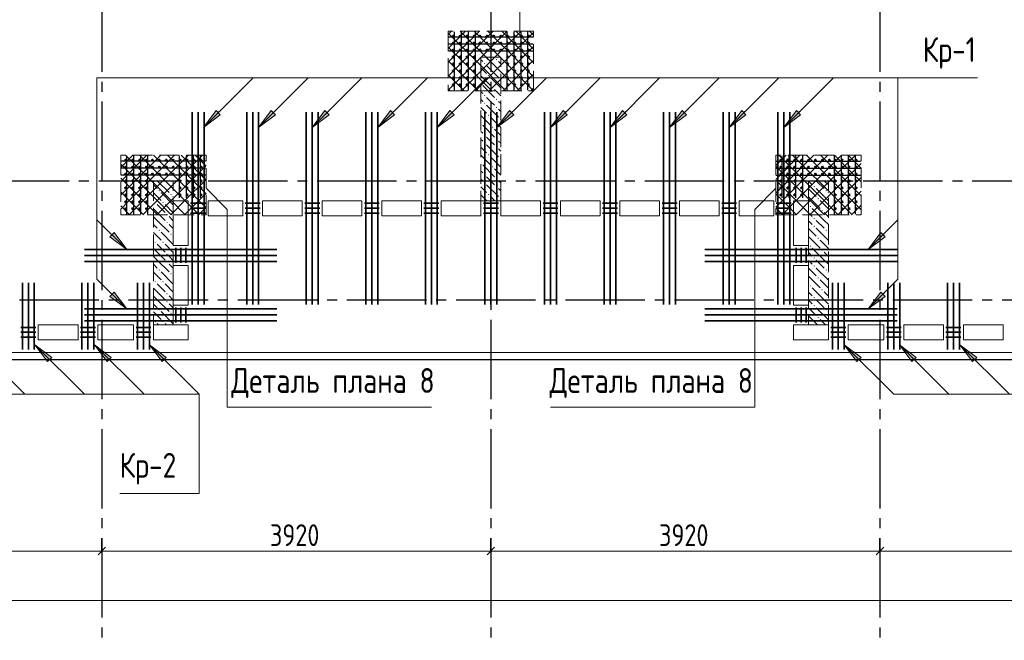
# Model space of a CAD drawing. Header units: millimetres. Extents: x 0 to 61017, y 0 to 42000.
# Tile 13 of 21: x 34012 to 43932, y 16970 to 23226. Entities that reach past the tile are written whole.
import ezdxf

# ---------------------------------------------------------------- set-up
doc = ezdxf.new("R2010")
doc.units = ezdxf.units.MM
doc.linetypes.add('______2', pattern=[270, 200, -70])
doc.linetypes.add('______5', pattern=[1100, 800, -100, 100, -100])
for name, color, linetype, lineweight in [('S1 Стержни арматуры фон', 7, 'Continuous', 25), ('Standard', 7, 'Continuous', 25), ('Вспомогательная арматура', 7, 'Continuous', 25), ('ЖБ Пилон', 180, 'Continuous', 25), ('Оси', 40, '______5', 18), ('Позиционная метка номер позиции', 7, 'Continuous', 13), ('Поперечная арматура', 7, 'Continuous', 25), ('Поперечное армирование AW фон', 7, 'Continuous', 25), ('Примечания', 7, 'Continuous', 25)]:
    doc.layers.add(name, color=color, linetype=linetype, lineweight=lineweight)
doc.layers.add('ЖБ Перекрытие верхний уровень', color=7, linetype='Continuous', lineweight=25, true_color=0xe0e0ff)
doc.styles.add('GOST 2.304-81', font='txt')

msp = doc.modelspace()

# ---------------------------------------------------------------- hatches: boundary and pattern name
at = {"layer": 'ЖБ Пилон', "linetype": 'Continuous', "lineweight": 18, "transparency": 33554687}
for points in [[(38810.4, 22823.1), (38816.9, 22829.6), (38823.4, 22823.1), (38816.9, 22816.6)], [(38690.5, 22783.1), (38696.9, 22789.6), (38703.4, 22783.1), (38696.9, 22776.6)], [(38810.4, 22743.1), (38816.9, 22749.6), (38823.4, 22743.1), (38816.9, 22736.6)], [(38730.5, 22663.1), (38737, 22669.6), (38743.5, 22663.1), (38737, 22656.6)], [(38850.5, 22623.1), (38857, 22629.6), (38860, 22626.6), (38860, 22619.7), (38857, 22616.6)], [(38660, 22586.6), (38663.5, 22583.1), (38660, 22579.7)], [(38770.5, 22543.1), (38777, 22549.6), (38783.4, 22543.1), (38777, 22536.6)], [(38690.5, 22463.1), (38696.9, 22469.6), (38703.4, 22463.1), (38696.9, 22456.6)], [(38810.4, 22423.1), (38816.9, 22429.6), (38823.4, 22423.1), (38816.9, 22416.6)], [(38690.5, 22383.1), (38696.9, 22389.6), (38703.4, 22383.1), (38696.9, 22376.6)], [(38810.4, 22343.1), (38816.9, 22349.6), (38823.4, 22343.1), (38816.9, 22336.6)], [(38730.5, 22263.1), (38737, 22269.6), (38743.5, 22263.1), (38737, 22256.6)], [(38850.5, 22223.1), (38857, 22229.6), (38860, 22226.6), (38860, 22219.7), (38857, 22216.6)], [(38660, 22186.6), (38663.5, 22183.1), (38660, 22179.7)], [(38770.5, 22143.1), (38777, 22149.6), (38783.4, 22143.1), (38777, 22136.6)], [(38690.5, 22063.1), (38696.9, 22069.6), (38703.4, 22063.1), (38696.9, 22056.6)], [(38810.4, 22023.1), (38816.9, 22029.6), (38823.4, 22023.1), (38816.9, 22016.6)], [(38690.5, 21983.1), (38696.9, 21989.6), (38703.4, 21983.1), (38696.9, 21976.6)], [(38810.4, 21943.1), (38816.9, 21949.6), (38823.4, 21943.1), (38816.9, 21936.6)], [(38730.5, 21863.1), (38737, 21869.6), (38743.5, 21863.1), (38737, 21856.6)], [(38850.5, 21823.1), (38857, 21829.6), (38860, 21826.6), (38860, 21819.7), (38857, 21816.6)], [(38660, 21786.6), (38663.5, 21783.1), (38660, 21779.7)], [(38770.5, 21743.1), (38777, 21749.6), (38783.4, 21743.1), (38777, 21736.6)], [(38690.5, 21663.1), (38696.9, 21669.6), (38703.4, 21663.1), (38696.9, 21656.6)], [(38810.4, 21623.1), (38816.9, 21629.6), (38823.4, 21623.1), (38816.9, 21616.6)], [(35490.5, 21583.1), (35496.9, 21589.6), (35503.4, 21583.1), (35496.9, 21576.6)], [(38690.5, 21583.1), (38696.9, 21589.6), (38703.4, 21583.1), (38696.9, 21576.6)], [(38810.4, 21543.1), (38816.9, 21549.6), (38823.4, 21543.1), (38816.9, 21536.6)], [(42010.4, 21543.1), (42016.9, 21549.6), (42023.4, 21543.1), (42016.9, 21536.6)], [(35410.4, 21503.1), (35416.9, 21509.6), (35423.4, 21503.1), (35416.9, 21496.6)], [(35530.5, 21463.1), (35537, 21469.6), (35543.5, 21463.1), (35537, 21456.6)], [(38730.5, 21463.1), (38737, 21469.6), (38743.5, 21463.1), (38737, 21456.6)], [(38850.5, 21423.1), (38857, 21429.6), (38860, 21426.6), (38860, 21419.7), (38857, 21416.6)], [(42050.5, 21423.1), (42057, 21429.6), (42063.5, 21423.1), (42057, 21416.6)], [(42130.5, 21503.1), (42137, 21509.6), (42143.5, 21503.1), (42137, 21496.6)], [(35370.5, 21383.1), (35377, 21389.6), (35383.4, 21383.1), (35377, 21376.6)], [(35450.5, 21383.1), (35457, 21389.6), (35463.5, 21383.1), (35457, 21376.6)], [(41970.5, 21343.1), (41977, 21349.6), (41983.4, 21343.1), (41977, 21336.6)], [(35490.5, 21263.1), (35496.9, 21269.6), (35503.4, 21263.1), (35496.9, 21256.6)], [(42010.4, 21223.1), (42016.9, 21229.6), (42023.4, 21223.1), (42016.9, 21216.6)], [(42090.5, 21303.1), (42096.9, 21309.6), (42103.4, 21303.1), (42096.9, 21296.6)], [(35490.5, 21183.1), (35496.9, 21189.6), (35503.4, 21183.1), (35496.9, 21176.6)], [(42010.4, 21143.1), (42016.9, 21149.6), (42023.4, 21143.1), (42016.9, 21136.6)], [(35410.4, 21103.1), (35416.9, 21109.6), (35423.4, 21103.1), (35416.9, 21096.6)], [(35530.5, 21063.1), (35537, 21069.6), (35543.5, 21063.1), (35537, 21056.6)], [(42130.5, 21103.1), (42137, 21109.6), (42143.5, 21103.1), (42137, 21096.6)], [(35370.5, 20983.1), (35377, 20989.6), (35383.4, 20983.1), (35377, 20976.6)], [(35450.5, 20983.1), (35457, 20989.6), (35463.5, 20983.1), (35457, 20976.6)], [(41970.5, 20943.1), (41977, 20949.6), (41983.4, 20943.1), (41977, 20936.6)], [(42050.5, 21023.1), (42057, 21029.6), (42063.5, 21023.1), (42057, 21016.6)], [(35490.5, 20863.1), (35496.9, 20869.6), (35503.4, 20863.1), (35496.9, 20856.6)], [(42090.5, 20903.1), (42096.9, 20909.6), (42103.4, 20903.1), (42096.9, 20896.6)], [(35490.5, 20783.1), (35496.9, 20789.6), (35503.4, 20783.1), (35496.9, 20776.6)], [(42010.4, 20823.1), (42016.9, 20829.6), (42023.4, 20823.1), (42016.9, 20816.6)], [(42010.4, 20743.1), (42016.9, 20749.6), (42023.4, 20743.1), (42016.9, 20736.6)], [(35410.4, 20703.1), (35416.9, 20709.6), (35423.4, 20703.1), (35416.9, 20696.6)], [(35530.5, 20663.1), (35537, 20669.6), (35543.5, 20663.1), (35537, 20656.6)], [(42130.5, 20703.1), (42137, 20709.6), (42143.5, 20703.1), (42137, 20696.6)], [(35370.5, 20583.1), (35377, 20589.6), (35383.4, 20583.1), (35377, 20576.6)], [(35450.5, 20583.1), (35457, 20589.6), (35463.5, 20583.1), (35457, 20576.6)], [(41970.5, 20543.1), (41977, 20549.6), (41983.4, 20543.1), (41977, 20536.6)], [(42050.5, 20623.1), (42057, 20629.6), (42063.5, 20623.1), (42057, 20616.6)], [(35490.5, 20463.1), (35496.9, 20469.6), (35503.4, 20463.1), (35496.9, 20456.6)], [(42090.5, 20503.1), (42096.9, 20509.6), (42103.4, 20503.1), (42096.9, 20496.6)], [(35490.5, 20383.1), (35496.9, 20389.6), (35503.4, 20383.1), (35496.9, 20376.6)], [(42010.4, 20423.1), (42016.9, 20429.6), (42023.4, 20423.1), (42016.9, 20416.6)], [(42010.4, 20343.1), (42016.9, 20349.6), (42023.4, 20343.1), (42016.9, 20336.6)], [(35410.4, 20303.1), (35416.9, 20309.6), (35423.4, 20303.1), (35416.9, 20296.6)], [(35530.5, 20263.1), (35537, 20269.6), (35543.5, 20263.1), (35537, 20256.6)], [(42130.5, 20303.1), (42137, 20309.6), (42143.5, 20303.1), (42137, 20296.6)], [(35370.5, 20183.1), (35377, 20189.6), (35383.4, 20183.1), (35377, 20176.6)], [(35450.5, 20183.1), (35457, 20189.6), (35463.5, 20183.1), (35457, 20176.6)], [(42050.5, 20223.1), (42057, 20229.6), (42063.5, 20223.1), (42057, 20216.6)]]:
    msp.add_hatch(color=7, dxfattribs=at).paths.add_polyline_path(points, flags=16)
at = {"layer": 'Позиционная метка номер позиции', "linetype": 'Continuous', "lineweight": 13, "transparency": 33554687}
for points in [[(36033.7, 22267.7), (35864, 22140.4), (35991.3, 22310.1)], [(36033.7, 22267.7), (35864, 22140.4), (35991.3, 22310.1)], [(36589.7, 22267.7), (36420, 22140.4), (36547.3, 22310.1)], [(37129.7, 22267.7), (36960, 22140.4), (37087.3, 22310.1)], [(37789.7, 22267.7), (37620, 22140.4), (37747.3, 22310.1)], [(38389.7, 22267.7), (38220, 22140.4), (38347.3, 22310.1)], [(38989.7, 22267.7), (38820, 22140.4), (38947.3, 22310.1)], [(39529.7, 22267.7), (39360, 22140.4), (39487.3, 22310.1)], [(40129.7, 22267.7), (39960, 22140.4), (40087.3, 22310.1)], [(40729.7, 22267.7), (40560, 22140.4), (40687.3, 22310.1)], [(41329.7, 22267.7), (41160, 22140.4), (41287.3, 22310.1)], [(41879.7, 22267.7), (41710, 22140.4), (41837.3, 22310.1)], [(34963.4, 21079.7), (35090.6, 20910), (34920.9, 21037.3)], [(42731.1, 21037.3), (42561.4, 20910), (42688.6, 21079.7)], [(34963.4, 20479.7), (35090.6, 20310), (34920.9, 20437.3)], [(34963.4, 20479.7), (35090.6, 20310), (34920.9, 20437.3)], [(42731.1, 20437.3), (42561.4, 20310), (42688.6, 20479.7)], [(34292.3, 19780), (34165, 19949.7), (34334.7, 19822.4)], [(34892.3, 19780), (34765, 19949.7), (34934.7, 19822.4)], [(35447.3, 19780), (35320, 19949.7), (35489.7, 19822.4)], [(42447.3, 19780), (42320, 19949.7), (42489.7, 19822.4)], [(43002.3, 19780), (42875, 19949.7), (43044.7, 19822.4)], [(43612.3, 19780), (43485, 19949.7), (43654.7, 19822.4)]]:
    msp.add_hatch(color=7, dxfattribs=at).paths.add_polyline_path(points, flags=16)

# ---------------------------------------------------------------- linework, layer by layer
at = {"layer": 'S1 Стержни арматуры фон', "color": 7, "linetype": 'Continuous', "lineweight": 35, "transparency": 33554687}
for p, q in [((35750, 22294), (35750, 20356)), ((35750, 22294), (35750, 20356)), ((35810, 22294), (35810, 20356)), ((35810, 22294), (35810, 20356)), ((35870, 22294), (35870, 20356)), ((35870, 22294), (35870, 20356)), ((36300, 22294), (36300, 20356)), ((36300, 22294), (36300, 20356)), ((36360, 22294), (36360, 20356)), ((36360, 22294), (36360, 20356)), ((36420, 22294), (36420, 20356)), ((36420, 22294), (36420, 20356)), ((36900, 22294), (36900, 20356)), ((36900, 22294), (36900, 20356)), ((36960, 22294), (36960, 20356)), ((36960, 22294), (36960, 20356)), ((37020, 22294), (37020, 20356)), ((37020, 22294), (37020, 20356)), ((37500, 22294), (37500, 20356)), ((37500, 22294), (37500, 20356)), ((37560, 22294), (37560, 20356)), ((37560, 22294), (37560, 20356)), ((37620, 22294), (37620, 20356)), ((37620, 22294), (37620, 20356)), ((38100, 22294), (38100, 20356)), ((38100, 22294), (38100, 20356)), ((38160, 22294), (38160, 20356)), ((38160, 22294), (38160, 20356)), ((38220, 22294), (38220, 20356)), ((38220, 22294), (38220, 20356)), ((38700, 22294), (38700, 20356)), ((38700, 22294), (38700, 20356)), ((38760, 22294), (38760, 20356)), ((38760, 22294), (38760, 20356)), ((38820, 22294), (38820, 20356)), ((38820, 22294), (38820, 20356)), ((39300, 22294), (39300, 20356)), ((39300, 22294), (39300, 20356)), ((39360, 22294), (39360, 20356)), ((39360, 22294), (39360, 20356)), ((39420, 22294), (39420, 20356)), ((39420, 22294), (39420, 20356)), ((39900, 22294), (39900, 20356)), ((39900, 22294), (39900, 20356)), ((39960, 22294), (39960, 20356)), ((39960, 22294), (39960, 20356)), ((40020, 22294), (40020, 20356)), ((40020, 22294), (40020, 20356)), ((40500, 22294), (40500, 20356)), ((40500, 22294), (40500, 20356)), ((40560, 22294), (40560, 20356)), ((40560, 22294), (40560, 20356)), ((40620, 22294), (40620, 20356)), ((40620, 22294), (40620, 20356)), ((41100, 22294), (41100, 20356)), ((41100, 22294), (41100, 20356)), ((41160, 22294), (41160, 20356)), ((41160, 22294), (41160, 20356)), ((41220, 22294), (41220, 20356)), ((41220, 22294), (41220, 20356)), ((41650, 22294), (41650, 20356)), ((41650, 22294), (41650, 20356)), ((41710, 22294), (41710, 20356)), ((41710, 22294), (41710, 20356)), ((41770, 22294), (41770, 20356)), ((41770, 22294), (41770, 20356)), ((34666, 20910), (36604, 20910)), ((34666, 20910), (36604, 20910)), ((34666, 20850), (36604, 20850)), ((34666, 20850), (36604, 20850)), ((42854, 20910), (40916, 20910)), ((42854, 20910), (40916, 20910)), ((42854, 20850), (40916, 20850)), ((42854, 20850), (40916, 20850)), ((34666, 20790), (36604, 20790)), ((34666, 20790), (36604, 20790)), ((42854, 20790), (40916, 20790)), ((42854, 20790), (40916, 20790)), ((34040, 19900), (34040, 20572.1)), ((34100, 19900), (34100, 20572.1)), ((34160, 19900), (34160, 20572.1)), ((34640, 19900), (34640, 20572.1)), ((34700, 19900), (34700, 20572.1)), ((34760, 19900), (34760, 20572.1)), ((35200, 19900), (35200, 20572.1)), ((35260, 19900), (35260, 20572.1)), ((35320, 19900), (35320, 20572.1)), ((42200, 19900), (42200, 20572.1)), ((42260, 19900), (42260, 20572.1)), ((42320, 19900), (42320, 20572.1)), ((42760, 19900), (42760, 20572.1)), ((42820, 19900), (42820, 20572.1)), ((42880, 19900), (42880, 20572.1)), ((43360, 19900), (43360, 20572.1)), ((43420, 19900), (43420, 20572.1)), ((43480, 19900), (43480, 20572.1)), ((34666, 20310), (36604, 20310)), ((34666, 20310), (36604, 20310)), ((34666, 20250), (36604, 20250)), ((34666, 20250), (36604, 20250)), ((42854, 20310), (40916, 20310)), ((42854, 20310), (40916, 20310)), ((42854, 20250), (40916, 20250)), ((42854, 20250), (40916, 20250)), ((34666, 20190), (36604, 20190)), ((34666, 20190), (36604, 20190)), ((42854, 20190), (40916, 20190)), ((42854, 20190), (40916, 20190))]:
    msp.add_line(p, q, dxfattribs=at)
at = {"layer": 'Standard', "color": 251, "linetype": 'Continuous', "lineweight": -3, "true_color": 0x656565, "transparency": 33554687}
for p, q in [((34840, 17870), (34840, 17995)), ((38760, 17870), (38760, 17995)), ((42680, 17870), (42680, 17995)), ((34840, 17870), (34840, 17745)), ((34840, 17870), (34840, 17417.8)), ((38760, 17870), (38760, 17745)), ((38760, 17870), (38760, 17417.8)), ((42680, 17870), (42680, 17745)), ((42680, 17870), (42680, 17417.8))]:
    msp.add_line(p, q, dxfattribs=at)
at = {"layer": 'Standard', "color": 7, "linetype": 'Continuous', "lineweight": 13, "transparency": 33554687}
for p, q in [((31540, 17870), (34840, 17870)), ((34840, 17870), (38760, 17870)), ((38760, 17870), (42680, 17870)), ((42680, 17870), (45980, 17870)), ((49280, 17370), (7200, 17370))]:
    msp.add_line(p, q, dxfattribs=at)
at = {"layer": 'Standard', "color": 7, "linetype": 'Continuous', "lineweight": 25, "transparency": 33554687}
for p, q in [((34802.5, 17832.5), (34877.5, 17907.5)), ((38722.5, 17832.5), (38797.5, 17907.5)), ((42642.5, 17832.5), (42717.5, 17907.5))]:
    msp.add_line(p, q, dxfattribs=at)
at = {"layer": 'Standard', "color": 254, "linetype": 'Continuous', "lineweight": 25, "true_color": 0xc4c4ff, "transparency": 33554687}
msp.add_lwpolyline([(7025, 19800), (49780, 19800), (49780, 35644), (7025, 35644), (7025, 19800)], dxfattribs=at)
at = {"layer": 'Вспомогательная арматура', "color": 7, "linetype": 'Continuous', "lineweight": 25, "transparency": 33554687}
for p, q in [((39185, 23050), (38335, 23050)), ((38390, 23105), (38390, 22515)), ((38460, 23105), (38460, 22515)), ((38530, 23105), (38530, 22515)), ((38600, 23105), (38600, 22515)), ((38920, 23105), (38920, 22515)), ((38990, 23105), (38990, 22515)), ((39060, 23105), (39060, 22515)), ((39130, 23105), (39130, 22515)), ((39185, 22980), (38335, 22980)), ((39185, 22910), (38335, 22910)), ((35090, 21855), (35090, 21265)), ((35160, 21855), (35160, 21265)), ((35230, 21855), (35230, 21265)), ((35300, 21855), (35300, 21265)), ((35620, 21855), (35620, 21430)), ((35690, 21855), (35690, 21430)), ((35760, 21855), (35760, 21430)), ((35830, 21855), (35830, 21430)), ((41690, 21855), (41690, 21430)), ((41760, 21855), (41760, 21430)), ((41830, 21855), (41830, 21430)), ((41900, 21855), (41900, 21430)), ((42220, 21855), (42220, 21265)), ((42290, 21855), (42290, 21265)), ((42360, 21855), (42360, 21265)), ((42430, 21855), (42430, 21265)), ((35885, 21800), (35035, 21800)), ((35885, 21730), (35035, 21730)), ((41635, 21800), (42485, 21800)), ((41635, 21730), (42485, 21730)), ((35885, 21660), (35035, 21660)), ((41635, 21660), (42485, 21660))]:
    msp.add_line(p, q, dxfattribs=at)
at = {"layer": 'ЖБ Перекрытие верхний уровень', "color": 7, "linetype": 'Continuous', "lineweight": 18, "transparency": 33554687}
for p, q in [((35560, 20950), (35560, 21400)), ((35560, 21400), (35710, 21400)), ((35710, 21400), (35710, 20950)), ((35910, 21250), (35910, 21400)), ((35910, 21400), (36260, 21400)), ((36260, 21400), (36260, 21250)), ((36460, 21250), (36460, 21400)), ((36460, 21400), (36860, 21400)), ((36860, 21400), (36860, 21250)), ((37060, 21400), (37460, 21400)), ((37060, 21250), (37060, 21400)), ((37460, 21400), (37460, 21250)), ((37660, 21250), (37660, 21400)), ((37660, 21400), (38060, 21400)), ((38060, 21400), (38060, 21250)), ((38260, 21400), (38660, 21400)), ((38260, 21250), (38260, 21400)), ((38660, 21400), (38660, 21250)), ((38860, 21250), (38860, 21400)), ((38860, 21400), (39260, 21400)), ((39260, 21400), (39260, 21250)), ((39460, 21400), (39860, 21400)), ((39460, 21250), (39460, 21400)), ((39860, 21400), (39860, 21250)), ((40060, 21250), (40060, 21400)), ((40060, 21400), (40460, 21400)), ((40460, 21400), (40460, 21250)), ((40660, 21250), (40660, 21400)), ((40660, 21400), (41060, 21400)), ((41060, 21400), (41060, 21250)), ((41260, 21250), (41260, 21400)), ((41260, 21400), (41610, 21400)), ((41610, 21400), (41610, 21250)), ((41810, 20950), (41810, 21400)), ((41810, 21400), (41960, 21400)), ((41960, 21400), (41960, 20950)), ((36260, 21250), (35910, 21250)), ((36860, 21250), (36460, 21250)), ((37460, 21250), (37060, 21250)), ((38060, 21250), (37660, 21250)), ((38660, 21250), (38260, 21250)), ((39260, 21250), (38860, 21250)), ((39860, 21250), (39460, 21250)), ((40460, 21250), (40060, 21250)), ((41060, 21250), (40660, 21250)), ((41610, 21250), (41260, 21250)), ((35710, 20950), (35560, 20950)), ((41960, 20950), (41810, 20950)), ((35560, 20750), (35710, 20750)), ((35560, 20350), (35560, 20750)), ((35710, 20750), (35710, 20350)), ((41810, 20350), (41810, 20750)), ((41810, 20750), (41960, 20750)), ((41960, 20750), (41960, 20350)), ((35710, 20350), (35560, 20350)), ((41960, 20350), (41810, 20350)), ((34200, 20000), (34200, 20150)), ((34200, 20150), (34600, 20150)), ((34600, 20150), (34600, 20000)), ((34800, 20150), (35160, 20150)), ((34800, 20000), (34800, 20150)), ((35160, 20150), (35160, 20000)), ((35360, 20000), (35360, 20150)), ((35360, 20150), (35710, 20150)), ((35710, 20150), (35710, 20000)), ((41810, 20000), (41810, 20150)), ((41810, 20150), (42160, 20150)), ((42160, 20150), (42160, 20000)), ((42360, 20000), (42360, 20150)), ((42360, 20150), (42720, 20150)), ((42720, 20150), (42720, 20000)), ((42920, 20150), (43320, 20150)), ((42920, 20000), (42920, 20150)), ((43320, 20150), (43320, 20000)), ((43520, 20150), (43920, 20150)), ((43520, 20000), (43520, 20150)), ((43920, 20150), (43920, 20000)), ((34600, 20000), (34200, 20000)), ((35160, 20000), (34800, 20000)), ((35710, 20000), (35360, 20000)), ((42160, 20000), (41810, 20000)), ((42720, 20000), (42360, 20000)), ((43320, 20000), (42920, 20000)), ((43920, 20000), (43520, 20000)), ((28240, 19870), (49710, 19870))]:
    msp.add_line(p, q, dxfattribs=at)
at = {"layer": 'ЖБ Пилон', "color": 253, "linetype": '______2', "lineweight": 13, "true_color": 0xa0a0a0, "transparency": 33554687}
for p, q in [((38660, 22850), (38660, 21400)), ((38860, 22850), (38660, 22850)), ((38860, 21400), (38860, 22850)), ((35360, 21600), (35360, 20150)), ((35560, 21600), (35360, 21600)), ((35560, 20150), (35560, 21600)), ((41960, 21600), (41960, 20150)), ((42160, 21600), (41960, 21600)), ((42160, 20150), (42160, 21600)), ((38660, 21400), (38860, 21400)), ((35360, 20150), (35560, 20150)), ((41960, 20150), (42160, 20150))]:
    msp.add_line(p, q, dxfattribs=at)
at = {"layer": 'ЖБ Пилон', "color": 9, "linetype": 'Continuous', "lineweight": 18, "true_color": 0xc7c7c7, "transparency": 33554687}
for p, q in [((38660, 22820.1), (38677, 22803.1)), ((38757, 22803.1), (38716.9, 22843.1)), ((38790.1, 22850), (38796.9, 22843.1)), ((38660, 22740.1), (38716.9, 22683.1)), ((38716.9, 22763.1), (38837, 22643.1)), ((38796.9, 22763.1), (38757, 22803.1)), ((38837, 22803.1), (38860, 22780.1)), ((38837, 22723.1), (38860, 22700.1)), ((38660, 22660.1), (38757, 22563.1)), ((38757, 22643.1), (38860, 22540.1)), ((38677, 22563.1), (38796.9, 22443.1)), ((38860, 22460.1), (38796.9, 22523.1)), ((38660, 22500.1), (38677, 22483.1)), ((38660, 22420.1), (38677, 22403.1)), ((38757, 22403.1), (38716.9, 22443.1)), ((38660, 22340.1), (38716.9, 22283.1)), ((38716.9, 22363.1), (38837, 22243.1)), ((38796.9, 22363.1), (38757, 22403.1)), ((38837, 22403.1), (38860, 22380.1)), ((38837, 22323.1), (38860, 22300.1)), ((38660, 22260.1), (38757, 22163.1)), ((38757, 22243.1), (38860, 22140.1)), ((38677, 22163.1), (38796.9, 22043.1)), ((38860, 22060.1), (38796.9, 22123.1)), ((38660, 22100.1), (38677, 22083.1)), ((38757, 22003.1), (38716.9, 22043.1)), ((38660, 22020.1), (38677, 22003.1)), ((38660, 21940.1), (38716.9, 21883.1)), ((38716.9, 21963.1), (38837, 21843.1)), ((38796.9, 21963.1), (38757, 22003.1)), ((38837, 22003.1), (38860, 21980.1)), ((38660, 21860.1), (38757, 21763.1)), ((38757, 21843.1), (38860, 21740.1)), ((38837, 21923.1), (38860, 21900.1)), ((38677, 21763.1), (38796.9, 21643.1)), ((38660, 21700.1), (38677, 21683.1)), ((38757, 21603.1), (38716.9, 21643.1)), ((38860, 21660.1), (38796.9, 21723.1)), ((35360, 21560.1), (35396.9, 21523.1)), ((35400.1, 21600), (35516.9, 21483.1)), ((35516.9, 21563.1), (35560, 21520.1)), ((38660, 21620.1), (38677, 21603.1)), ((38660, 21540.1), (38716.9, 21483.1)), ((38716.9, 21563.1), (38837, 21443.1)), ((38796.9, 21563.1), (38757, 21603.1)), ((38837, 21603.1), (38860, 21580.1)), ((41996.9, 21563.1), (41960.1, 21600)), ((42040.1, 21600), (42116.9, 21523.1)), ((42120.1, 21600), (42160, 21560.1)), ((35396.9, 21443.1), (35360, 21480.1)), ((35437, 21403.1), (35396.9, 21443.1)), ((35437, 21483.1), (35557, 21363.1)), ((35557, 21443.1), (35560, 21440.1)), ((38660, 21460.1), (38720.1, 21400)), ((38757, 21443.1), (38800.1, 21400)), ((38837, 21523.1), (38860, 21500.1)), ((41960, 21520.1), (42037, 21443.1)), ((41960, 21440.1), (42077, 21323.1)), ((42037, 21523.1), (42157, 21403.1)), ((42160, 21480.1), (42157, 21483.1)), ((35396.9, 21363.1), (35477, 21283.1)), ((35477, 21363.1), (35560, 21280.1)), ((42160, 21320.1), (42077, 21403.1)), ((35396.9, 21283.1), (35360, 21320.1)), ((35360, 21240.1), (35396.9, 21203.1)), ((35396.9, 21283.1), (35477, 21203.1)), ((35557, 21203.1), (35516.9, 21243.1)), ((41960, 21280.1), (41996.9, 21243.1)), ((42116.9, 21203.1), (41996.9, 21323.1)), ((42116.9, 21283.1), (42160, 21240.1)), ((35360, 21160.1), (35396.9, 21123.1)), ((35396.9, 21203.1), (35516.9, 21083.1)), ((35516.9, 21163.1), (35560, 21120.1)), ((35560, 21200.1), (35557, 21203.1)), ((41996.9, 21163.1), (41960, 21200.1)), ((42037, 21203.1), (42116.9, 21123.1)), ((42116.9, 21203.1), (42160, 21160.1)), ((35396.9, 21043.1), (35360, 21080.1)), ((35437, 21003.1), (35396.9, 21043.1)), ((35437, 21083.1), (35557, 20963.1)), ((35557, 21043.1), (35560, 21040.1)), ((41960, 21120.1), (42037, 21043.1)), ((41960, 21040.1), (42077, 20923.1)), ((42037, 21123.1), (42157, 21003.1)), ((42160, 21080.1), (42157, 21083.1)), ((35396.9, 20963.1), (35477, 20883.1)), ((35477, 20963.1), (35560, 20880.1)), ((42160, 20920.1), (42077, 21003.1)), ((35396.9, 20883.1), (35360, 20920.1)), ((35360, 20840.1), (35396.9, 20803.1)), ((35396.9, 20883.1), (35477, 20803.1)), ((35557, 20803.1), (35516.9, 20843.1)), ((41960, 20880.1), (41996.9, 20843.1)), ((42116.9, 20803.1), (41996.9, 20923.1)), ((42116.9, 20883.1), (42160, 20840.1)), ((35360, 20760.1), (35396.9, 20723.1)), ((35396.9, 20803.1), (35516.9, 20683.1)), ((35516.9, 20763.1), (35560, 20720.1)), ((35560, 20800.1), (35557, 20803.1)), ((41996.9, 20763.1), (41960, 20800.1)), ((42037, 20803.1), (42116.9, 20723.1)), ((42116.9, 20803.1), (42160, 20760.1)), ((35396.9, 20643.1), (35360, 20680.1)), ((35437, 20603.1), (35396.9, 20643.1)), ((35437, 20683.1), (35557, 20563.1)), ((35557, 20643.1), (35560, 20640.1)), ((41960, 20720.1), (42037, 20643.1)), ((41960, 20640.1), (42077, 20523.1)), ((42037, 20723.1), (42157, 20603.1)), ((42160, 20680.1), (42157, 20683.1)), ((35396.9, 20563.1), (35477, 20483.1)), ((35477, 20563.1), (35560, 20480.1)), ((42160, 20520.1), (42077, 20603.1)), ((35396.9, 20483.1), (35360, 20520.1)), ((35360, 20440.1), (35396.9, 20403.1)), ((35396.9, 20483.1), (35477, 20403.1)), ((35557, 20403.1), (35516.9, 20443.1)), ((41960, 20480.1), (41996.9, 20443.1)), ((42116.9, 20403.1), (41996.9, 20523.1)), ((42116.9, 20483.1), (42160, 20440.1)), ((35360, 20360.1), (35396.9, 20323.1)), ((35396.9, 20403.1), (35516.9, 20283.1)), ((35516.9, 20363.1), (35560, 20320.1)), ((35560, 20400.1), (35557, 20403.1)), ((41996.9, 20363.1), (41960, 20400.1)), ((42037, 20403.1), (42116.9, 20323.1)), ((42116.9, 20403.1), (42160, 20360.1)), ((35396.9, 20243.1), (35360, 20280.1)), ((35437, 20203.1), (35396.9, 20243.1)), ((35437, 20283.1), (35557, 20163.1)), ((35557, 20243.1), (35560, 20240.1)), ((41960, 20320.1), (42037, 20243.1)), ((41960, 20240.1), (42050.1, 20150)), ((42037, 20323.1), (42157, 20203.1)), ((42160, 20280.1), (42157, 20283.1)), ((35396.9, 20163.1), (35410.1, 20150)), ((35477, 20163.1), (35490.1, 20150)), ((42130.1, 20150), (42077, 20203.1))]:
    msp.add_line(p, q, dxfattribs=at)
at = {"layer": 'Оси', "color": 8, "linetype": '______5', "lineweight": -3, "transparency": 33554687}
for p, q in [((34840, 40000), (34840, 16970)), ((42680, 40000), (42680, 16970)), ((38760, 38900), (38760, 16970)), ((49910, 21600), (4600, 21600)), ((50210, 20400), (4600, 20400))]:
    msp.add_line(p, q, dxfattribs=at)
at = {"layer": 'Позиционная метка номер позиции', "color": 7, "linetype": 'Continuous', "lineweight": 13, "transparency": 33554687}
for p, q in [((35864, 22140.4), (36364, 22640.4)), ((36420, 22140.4), (36920, 22640.4)), ((36960, 22140.4), (37460, 22640.4)), ((37620, 22140.4), (38120, 22640.4)), ((38220, 22140.4), (38720, 22640.4)), ((38820, 22140.4), (39320, 22640.4)), ((39360, 22140.4), (39860, 22640.4)), ((39960, 22140.4), (40460, 22640.4)), ((40560, 22140.4), (41060, 22640.4)), ((41160, 22140.4), (41660, 22640.4)), ((41710, 22140.4), (42210, 22640.4)), ((35864, 22140.4), (35991.3, 22310.1)), ((35864, 22140.4), (35991.3, 22310.1)), ((36033.7, 22267.7), (35864, 22140.4)), ((36033.7, 22267.7), (35864, 22140.4)), ((35991.3, 22310.1), (36033.7, 22267.7)), ((35991.3, 22310.1), (36033.7, 22267.7)), ((36012.5, 22288.9), (36023.1, 22299.5)), ((36012.5, 22288.9), (36023.1, 22299.5)), ((36420, 22140.4), (36547.3, 22310.1)), ((36589.7, 22267.7), (36420, 22140.4)), ((36547.3, 22310.1), (36589.7, 22267.7)), ((36568.5, 22288.9), (36579.1, 22299.5)), ((36960, 22140.4), (37087.3, 22310.1)), ((37129.7, 22267.7), (36960, 22140.4)), ((37087.3, 22310.1), (37129.7, 22267.7)), ((37108.5, 22288.9), (37119.1, 22299.5)), ((37620, 22140.4), (37747.3, 22310.1)), ((37789.7, 22267.7), (37620, 22140.4)), ((37747.3, 22310.1), (37789.7, 22267.7)), ((37768.5, 22288.9), (37779.1, 22299.5)), ((38220, 22140.4), (38347.3, 22310.1)), ((38389.7, 22267.7), (38220, 22140.4)), ((38347.3, 22310.1), (38389.7, 22267.7)), ((38368.5, 22288.9), (38379.1, 22299.5)), ((38820, 22140.4), (38947.3, 22310.1)), ((38989.7, 22267.7), (38820, 22140.4)), ((38947.3, 22310.1), (38989.7, 22267.7)), ((38968.5, 22288.9), (38979.1, 22299.5)), ((39360, 22140.4), (39487.3, 22310.1)), ((39529.7, 22267.7), (39360, 22140.4)), ((39487.3, 22310.1), (39529.7, 22267.7)), ((39508.5, 22288.9), (39519.1, 22299.5)), ((39960, 22140.4), (40087.3, 22310.1)), ((40129.7, 22267.7), (39960, 22140.4)), ((40087.3, 22310.1), (40129.7, 22267.7)), ((40108.5, 22288.9), (40119.1, 22299.5)), ((40560, 22140.4), (40687.3, 22310.1)), ((40729.7, 22267.7), (40560, 22140.4)), ((40687.3, 22310.1), (40729.7, 22267.7)), ((40708.5, 22288.9), (40719.1, 22299.5)), ((41160, 22140.4), (41287.3, 22310.1)), ((41329.7, 22267.7), (41160, 22140.4)), ((41287.3, 22310.1), (41329.7, 22267.7)), ((41308.5, 22288.9), (41319.1, 22299.5)), ((41710, 22140.4), (41837.3, 22310.1)), ((41879.7, 22267.7), (41710, 22140.4)), ((41837.3, 22310.1), (41879.7, 22267.7)), ((41858.5, 22288.9), (41869.1, 22299.5)), ((35864, 22140.4), (35864, 22140.4)), ((35864, 22140.4), (35864, 22140.4)), ((35864, 22140.4), (35864, 22140.4)), ((35864, 22140.4), (35864, 22140.4)), ((35864, 22140.4), (35864, 22140.4)), ((35864, 22140.4), (35864, 22140.4)), ((36420, 22140.4), (36420, 22140.4)), ((36420, 22140.4), (36420, 22140.4)), ((36420, 22140.4), (36420, 22140.4)), ((36960, 22140.4), (36960, 22140.4)), ((36960, 22140.4), (36960, 22140.4)), ((36960, 22140.4), (36960, 22140.4)), ((37620, 22140.4), (37620, 22140.4)), ((37620, 22140.4), (37620, 22140.4)), ((37620, 22140.4), (37620, 22140.4)), ((38220, 22140.4), (38220, 22140.4)), ((38220, 22140.4), (38220, 22140.4)), ((38220, 22140.4), (38220, 22140.4)), ((38820, 22140.4), (38820, 22140.4)), ((38820, 22140.4), (38820, 22140.4)), ((38820, 22140.4), (38820, 22140.4)), ((39360, 22140.4), (39360, 22140.4)), ((39360, 22140.4), (39360, 22140.4)), ((39360, 22140.4), (39360, 22140.4)), ((39960, 22140.4), (39960, 22140.4)), ((39960, 22140.4), (39960, 22140.4)), ((39960, 22140.4), (39960, 22140.4)), ((40560, 22140.4), (40560, 22140.4)), ((40560, 22140.4), (40560, 22140.4)), ((40560, 22140.4), (40560, 22140.4)), ((41160, 22140.4), (41160, 22140.4)), ((41160, 22140.4), (41160, 22140.4)), ((41160, 22140.4), (41160, 22140.4)), ((41710, 22140.4), (41710, 22140.4)), ((41710, 22140.4), (41710, 22140.4)), ((41710, 22140.4), (41710, 22140.4)), ((35090.6, 20910), (34790.6, 21210)), ((42561.4, 20910), (42861.4, 21210)), ((34920.9, 21037.3), (34963.4, 21079.7)), ((35090.6, 20910), (34920.9, 21037.3)), ((34942.2, 21058.5), (34931.5, 21069.1)), ((34963.4, 21079.7), (35090.6, 20910)), ((42561.4, 20910), (42688.6, 21079.7)), ((42731.1, 21037.3), (42561.4, 20910)), ((42688.6, 21079.7), (42731.1, 21037.3)), ((42709.8, 21058.5), (42720.4, 21069.1)), ((35090.6, 20910), (35090.6, 20910)), ((35090.6, 20910), (35090.6, 20910)), ((35090.6, 20910), (35090.6, 20910)), ((42561.4, 20910), (42561.4, 20910)), ((42561.4, 20910), (42561.4, 20910)), ((42561.4, 20910), (42561.4, 20910)), ((35090.6, 20310), (34790.6, 20610)), ((34920.9, 20437.3), (34963.4, 20479.7)), ((34920.9, 20437.3), (34963.4, 20479.7)), ((35090.6, 20310), (34920.9, 20437.3)), ((35090.6, 20310), (34920.9, 20437.3)), ((34942.2, 20458.5), (34931.5, 20469.1)), ((34942.2, 20458.5), (34931.5, 20469.1)), ((34963.4, 20479.7), (35090.6, 20310)), ((34963.4, 20479.7), (35090.6, 20310)), ((42561.4, 20310), (42688.6, 20479.7)), ((42731.1, 20437.3), (42561.4, 20310)), ((42688.6, 20479.7), (42731.1, 20437.3)), ((42709.8, 20458.5), (42720.4, 20469.1)), ((35090.6, 20310), (35090.6, 20310)), ((35090.6, 20310), (35090.6, 20310)), ((35090.6, 20310), (35090.6, 20310)), ((35090.6, 20310), (35090.6, 20310)), ((35090.6, 20310), (35090.6, 20310)), ((35090.6, 20310), (35090.6, 20310)), ((42561.4, 20310), (42561.4, 20310)), ((42561.4, 20310), (42561.4, 20310)), ((42561.4, 20310), (42561.4, 20310)), ((34165, 19949.7), (34165, 19949.7)), ((34165, 19949.7), (34165, 19949.7)), ((34165, 19949.7), (34165, 19949.7)), ((34165, 19949.7), (34334.7, 19822.4)), ((34292.3, 19780), (34165, 19949.7)), ((34765, 19949.7), (34765, 19949.7)), ((34765, 19949.7), (34765, 19949.7)), ((34765, 19949.7), (34765, 19949.7)), ((34765, 19949.7), (34934.7, 19822.4)), ((34892.3, 19780), (34765, 19949.7)), ((35320, 19949.7), (35320, 19949.7)), ((35320, 19949.7), (35320, 19949.7)), ((35320, 19949.7), (35320, 19949.7)), ((35320, 19949.7), (35489.7, 19822.4)), ((35447.3, 19780), (35320, 19949.7)), ((42320, 19949.7), (42320, 19949.7)), ((42320, 19949.7), (42320, 19949.7)), ((42320, 19949.7), (42320, 19949.7)), ((42320, 19949.7), (42489.7, 19822.4)), ((42447.3, 19780), (42320, 19949.7)), ((42875, 19949.7), (42875, 19949.7)), ((42875, 19949.7), (42875, 19949.7)), ((42875, 19949.7), (42875, 19949.7)), ((42875, 19949.7), (43044.7, 19822.4)), ((43002.3, 19780), (42875, 19949.7)), ((43485, 19949.7), (43485, 19949.7)), ((43485, 19949.7), (43485, 19949.7)), ((43485, 19949.7), (43485, 19949.7)), ((43485, 19949.7), (43654.7, 19822.4)), ((43612.3, 19780), (43485, 19949.7)), ((34334.7, 19822.4), (34292.3, 19780)), ((34313.5, 19801.2), (34324.1, 19790.6)), ((34934.7, 19822.4), (34892.3, 19780)), ((34913.5, 19801.2), (34924.1, 19790.6)), ((35489.7, 19822.4), (35447.3, 19780)), ((35468.5, 19801.2), (35479.1, 19790.6)), ((42489.7, 19822.4), (42447.3, 19780)), ((42468.5, 19801.2), (42479.1, 19790.6)), ((43044.7, 19822.4), (43002.3, 19780)), ((43023.5, 19801.2), (43034.1, 19790.6)), ((43654.7, 19822.4), (43612.3, 19780)), ((43633.5, 19801.2), (43644.1, 19790.6))]:
    msp.add_line(p, q, dxfattribs=at)
for points in [[(35090.6, 20310), (34790.6, 20610), (34790.6, 22640.4), (43661.4, 22640.4)], [(35864, 22140.4), (36364, 22640.4), (43661.4, 22640.4)], [(42561.4, 20310), (42861.4, 20610), (42861.4, 22640.4), (43661.4, 22640.4)], [(31800, 19949.7), (32300, 19449.7), (35820, 19449.7)], [(32965, 19949.7), (33465, 19449.7), (34265, 19449.7)], [(33565, 19949.7), (34065, 19449.7), (34865, 19449.7)], [(34165, 19949.7), (34665, 19449.7), (35465, 19449.7)], [(34765, 19949.7), (35265, 19449.7), (35820, 19449.7)], [(35320, 19949.7), (35820, 19449.7), (35820, 18449.7), (35020, 18449.7)], [(42320, 19949.7), (42820, 19449.7), (46340, 19449.7)], [(42875, 19949.7), (43375, 19449.7), (44175, 19449.7)], [(43485, 19949.7), (43985, 19449.7), (44785, 19449.7)]]:
    msp.add_lwpolyline(points, dxfattribs=at)
at = {"layer": 'Поперечная арматура', "color": 7, "linetype": 'Continuous', "lineweight": 50, "transparency": 33554687}
for centre in [(38380, 23060), (38450, 23060), (38520, 23060), (38590, 23060), (38650, 23060), (38720, 23060), (38790, 23060), (38860, 23060), (38930, 23060), (39000, 23060), (39070, 23060), (39140, 23060), (38380, 22990), (38380, 22920), (38450, 22990), (38450, 22920), (38520, 22990), (38520, 22920), (38590, 22990), (38590, 22920), (38650, 22990), (38650, 22920), (38720, 22990), (38720, 22920), (38790, 22990), (38790, 22920), (38860, 22990), (38860, 22920), (38930, 22990), (38930, 22920), (39000, 22990), (39000, 22920), (39070, 22990), (39070, 22920), (39140, 22990), (39140, 22920), (38380, 22850), (38450, 22850), (38520, 22850), (38590, 22850), (38930, 22850), (39000, 22850), (39070, 22850), (39140, 22850), (38380, 22780), (38450, 22780), (38520, 22780), (38590, 22780), (38930, 22780), (39000, 22780), (39070, 22780), (39140, 22780), (38380, 22710), (38380, 22640), (38450, 22710), (38450, 22640), (38520, 22710), (38520, 22640), (38590, 22710), (38590, 22640), (38930, 22710), (38930, 22640), (39000, 22710), (39000, 22640), (39070, 22710), (39070, 22640), (39140, 22710), (39140, 22640), (38380, 22570), (38450, 22570), (38520, 22570), (38590, 22570), (38930, 22570), (39000, 22570), (39070, 22570), (39140, 22570), (35080, 21810), (35080, 21740), (35150, 21810), (35150, 21740), (35220, 21810), (35220, 21740), (35290, 21810), (35290, 21740), (35350, 21810), (35350, 21740), (35420, 21810), (35420, 21740), (35490, 21810), (35490, 21740), (35560, 21810), (35560, 21740), (35630, 21810), (35630, 21740), (35700, 21810), (35700, 21740), (35770, 21810), (35770, 21740), (35840, 21810), (35840, 21740), (41680, 21810), (41680, 21740), (41750, 21810), (41750, 21740), (41820, 21810), (41820, 21740), (41890, 21810), (41890, 21740), (41960, 21810), (41960, 21740), (42030, 21810), (42030, 21740), (42100, 21810), (42100, 21740), (42170, 21810), (42170, 21740), (42230, 21810), (42230, 21740), (42300, 21810), (42300, 21740), (42370, 21810), (42370, 21740), (42440, 21810), (42440, 21740), (35080, 21670), (35150, 21670), (35220, 21670), (35290, 21670), (35350, 21670), (35420, 21670), (35490, 21670), (35560, 21670), (35630, 21670), (35700, 21670), (35770, 21670), (35840, 21670), (41680, 21670), (41750, 21670), (41820, 21670), (41890, 21670), (41960, 21670), (42030, 21670), (42100, 21670), (42170, 21670), (42230, 21670), (42300, 21670), (42370, 21670), (42440, 21670), (35080, 21600), (35080, 21530), (35150, 21600), (35150, 21530), (35220, 21600), (35220, 21530), (35290, 21600), (35290, 21530), (35630, 21600), (35630, 21530), (35700, 21600), (35700, 21530), (35770, 21600), (35770, 21530), (35840, 21600), (35840, 21530), (41680, 21600), (41680, 21530), (41750, 21600), (41750, 21530), (41820, 21600), (41820, 21530), (41890, 21600), (41890, 21530), (42230, 21600), (42230, 21530), (42300, 21600), (42300, 21530), (42370, 21600), (42370, 21530), (42440, 21600), (42440, 21530), (35080, 21460), (35150, 21460), (35220, 21460), (35290, 21460), (35630, 21460), (35700, 21460), (35770, 21460), (35840, 21460), (41680, 21460), (41750, 21460), (41820, 21460), (41890, 21460), (42230, 21460), (42300, 21460), (42370, 21460), (42440, 21460), (35080, 21390), (35150, 21390), (35220, 21390), (35290, 21390), (42230, 21390), (42300, 21390), (42370, 21390), (42440, 21390), (35080, 21320), (35150, 21320), (35220, 21320), (35290, 21320), (42230, 21320), (42300, 21320), (42370, 21320), (42440, 21320)]:
    msp.add_circle(centre, 5, dxfattribs=at)
at = {"layer": 'Поперечное армирование AW фон', "color": 7, "linetype": 'Continuous', "lineweight": 35, "transparency": 33554687}
for p, q in [((35735, 21375), (35885, 21375)), ((36285, 21375), (36435, 21375)), ((36885, 21375), (37035, 21375)), ((37485, 21375), (37635, 21375)), ((38085, 21375), (38235, 21375)), ((38685, 21375), (38835, 21375)), ((39285, 21375), (39435, 21375)), ((39885, 21375), (40035, 21375)), ((40485, 21375), (40635, 21375)), ((41085, 21375), (41235, 21375)), ((41635, 21375), (41785, 21375)), ((35735, 21325), (35885, 21325)), ((35735, 21275), (35885, 21275)), ((36285, 21325), (36435, 21325)), ((36285, 21275), (36435, 21275)), ((36885, 21325), (37035, 21325)), ((36885, 21275), (37035, 21275)), ((37485, 21325), (37635, 21325)), ((37485, 21275), (37635, 21275)), ((38085, 21325), (38235, 21325)), ((38085, 21275), (38235, 21275)), ((38685, 21325), (38835, 21325)), ((38685, 21275), (38835, 21275)), ((39285, 21325), (39435, 21325)), ((39285, 21275), (39435, 21275)), ((39885, 21325), (40035, 21325)), ((39885, 21275), (40035, 21275)), ((40485, 21325), (40635, 21325)), ((40485, 21275), (40635, 21275)), ((41085, 21325), (41235, 21325)), ((41085, 21275), (41235, 21275)), ((41635, 21325), (41785, 21325)), ((41635, 21275), (41785, 21275)), ((35585, 20775), (35585, 20925)), ((35635, 20775), (35635, 20925)), ((35685, 20775), (35685, 20925)), ((41835, 20775), (41835, 20925)), ((41885, 20775), (41885, 20925)), ((41935, 20775), (41935, 20925)), ((35585, 20175), (35585, 20325)), ((35635, 20175), (35635, 20325)), ((35685, 20175), (35685, 20325)), ((41835, 20175), (41835, 20325)), ((41885, 20175), (41885, 20325)), ((41935, 20175), (41935, 20325)), ((34175, 20125), (34025, 20125)), ((34175, 20075), (34025, 20075)), ((34775, 20125), (34625, 20125)), ((34775, 20075), (34625, 20075)), ((35335, 20125), (35185, 20125)), ((35335, 20075), (35185, 20075)), ((42335, 20125), (42185, 20125)), ((42335, 20075), (42185, 20075)), ((42895, 20125), (42745, 20125)), ((42895, 20075), (42745, 20075)), ((43495, 20125), (43345, 20125)), ((43495, 20075), (43345, 20075)), ((34175, 20025), (34025, 20025)), ((34775, 20025), (34625, 20025)), ((35335, 20025), (35185, 20025)), ((42335, 20025), (42185, 20025)), ((42895, 20025), (42745, 20025)), ((43495, 20025), (43345, 20025))]:
    msp.add_line(p, q, dxfattribs=at)
at = {"layer": 'Примечания', "color": 252, "linetype": 'Continuous', "lineweight": 13, "true_color": 0x8f8f8f, "transparency": 33554687}
for p, q in [((38330, 23076.2), (38363.8, 23110)), ((38330, 22936.2), (38503.8, 23110)), ((38330, 23090.1), (38616.9, 22803.1)), ((38337, 22803.1), (38643.8, 23110)), ((38450.1, 23110), (38757, 22803.1)), ((38477, 22803.1), (38783.8, 23110)), ((38590.1, 23110), (38896.9, 22803.1)), ((38616.9, 22803.1), (38923.8, 23110)), ((38730.1, 23110), (39037, 22803.1)), ((38757, 22803.1), (39063.8, 23110)), ((38870.1, 23110), (39177, 22803.1)), ((38896.9, 22803.1), (39190, 23096.2)), ((39010.1, 23110), (39190, 22930.1)), ((39150.1, 23110), (39190, 23070.1)), ((38330, 22950.1), (38477, 22803.1)), ((39037, 22803.1), (39190, 22956.2)), ((39177, 22803.1), (39190, 22816.2)), ((38330, 22810.1), (38337, 22803.1)), ((38330, 22796.2), (38337, 22803.1)), ((38330, 22656.2), (38477, 22803.1)), ((38330, 22516.2), (38616.9, 22803.1)), ((38337, 22803.1), (38630.1, 22510)), ((38463.8, 22510), (38757, 22803.1)), ((38477, 22803.1), (38770.1, 22510)), ((38603.8, 22510), (38896.9, 22803.1)), ((38616.9, 22803.1), (38910.1, 22510)), ((38743.8, 22510), (39037, 22803.1)), ((38757, 22803.1), (39050.1, 22510)), ((38883.8, 22510), (39177, 22803.1)), ((38896.9, 22803.1), (39190, 22510.1)), ((39037, 22803.1), (39190, 22650.1)), ((39177, 22803.1), (39190, 22790.1)), ((38330, 22670.1), (38490.1, 22510)), ((39023.8, 22510), (39190, 22676.2)), ((38330, 22530.1), (38350.1, 22510)), ((39163.8, 22510), (39190, 22536.2)), ((35030, 21736.2), (35153.8, 21860)), ((35030, 21596.2), (35293.8, 21860)), ((35080.1, 21860), (35396.9, 21543.1)), ((35220.1, 21860), (35396.9, 21683.1)), ((35360.1, 21860), (35396.9, 21823.1)), ((35396.9, 21823.1), (35433.8, 21860)), ((35396.9, 21683.1), (35573.8, 21860)), ((35396.9, 21543.1), (35713.8, 21860)), ((35396.9, 21403.1), (35853.8, 21860)), ((35500.1, 21860), (35890, 21470.1)), ((35640.1, 21860), (35890, 21610.1)), ((35780.1, 21860), (35890, 21750.1)), ((41630, 21756.2), (41733.8, 21860)), ((41630, 21616.2), (41873.8, 21860)), ((41630, 21476.2), (42013.8, 21860)), ((41660.1, 21860), (42116.9, 21403.1)), ((41696.9, 21403.1), (42153.8, 21860)), ((41800.1, 21860), (42257, 21403.1)), ((41837, 21403.1), (42293.8, 21860)), ((41940.1, 21860), (42396.9, 21403.1)), ((42080.1, 21860), (42396.9, 21543.1)), ((42220.1, 21860), (42396.9, 21683.1)), ((42360.1, 21860), (42396.9, 21823.1)), ((42396.9, 21823.1), (42433.8, 21860)), ((35030, 21456.2), (35396.9, 21823.1)), ((35030, 21770.1), (35396.9, 21403.1)), ((35396.9, 21823.1), (35816.9, 21403.1)), ((35537, 21403.1), (35890, 21756.2)), ((41630, 21750.1), (41977, 21403.1)), ((41977, 21403.1), (42396.9, 21823.1)), ((42396.9, 21823.1), (42490, 21730.1)), ((42396.9, 21683.1), (42490, 21776.2)), ((35030, 21630.1), (35257, 21403.1)), ((35116.9, 21403.1), (35396.9, 21683.1)), ((35396.9, 21683.1), (35677, 21403.1)), ((42116.9, 21403.1), (42396.9, 21683.1)), ((42396.9, 21683.1), (42490, 21590.1)), ((42396.9, 21543.1), (42490, 21636.2)), ((35257, 21403.1), (35396.9, 21543.1)), ((35396.9, 21543.1), (35537, 21403.1)), ((35677, 21403.1), (35890, 21616.2)), ((41630, 21610.1), (41837, 21403.1)), ((42257, 21403.1), (42396.9, 21543.1)), ((42396.9, 21543.1), (42490, 21450.1)), ((35030, 21490.1), (35116.9, 21403.1)), ((35816.9, 21403.1), (35890, 21476.2)), ((41630, 21470.1), (41696.9, 21403.1)), ((42396.9, 21403.1), (42490, 21496.2)), ((35030, 21316.2), (35116.9, 21403.1)), ((35030, 21350.1), (35120.1, 21260)), ((35113.8, 21260), (35257, 21403.1)), ((35116.9, 21403.1), (35260.1, 21260)), ((35253.8, 21260), (35396.9, 21403.1)), ((35257, 21403.1), (35396.9, 21263.1)), ((35396.9, 21263.1), (35537, 21403.1)), ((35396.9, 21403.1), (35540.1, 21260)), ((35533.8, 21260), (35677, 21403.1)), ((35537, 21403.1), (35680.1, 21260)), ((35673.8, 21260), (35816.9, 21403.1)), ((35677, 21403.1), (35820.1, 21260)), ((35813.8, 21260), (35890, 21336.2)), ((35816.9, 21403.1), (35890, 21330.1)), ((41630, 21336.2), (41696.9, 21403.1)), ((41630, 21330.1), (41700.1, 21260)), ((41693.8, 21260), (41837, 21403.1)), ((41696.9, 21403.1), (41840.1, 21260)), ((41833.8, 21260), (41977, 21403.1)), ((41837, 21403.1), (41980.1, 21260)), ((41973.8, 21260), (42116.9, 21403.1)), ((41977, 21403.1), (42120.1, 21260)), ((42113.8, 21260), (42257, 21403.1)), ((42116.9, 21403.1), (42260.1, 21260)), ((42253.8, 21260), (42396.9, 21403.1)), ((42257, 21403.1), (42396.9, 21263.1)), ((42396.9, 21403.1), (42490, 21310.1)), ((42396.9, 21263.1), (42490, 21356.2)), ((35393.8, 21260), (35396.9, 21263.1)), ((35396.9, 21263.1), (35400.1, 21260)), ((42393.8, 21260), (42396.9, 21263.1)), ((42396.9, 21263.1), (42400.1, 21260))]:
    msp.add_line(p, q, dxfattribs=at)
at = {"layer": 'Примечания', "color": 7, "linetype": '______2', "lineweight": 13, "transparency": 33554687}
for p, q in [((39190, 23110), (38330, 23110)), ((38330, 23110), (38330, 22510)), ((39190, 22510), (39190, 23110)), ((38330, 22510), (39190, 22510)), ((35890, 21860), (35030, 21860)), ((35030, 21860), (35030, 21260)), ((35890, 21260), (35890, 21860)), ((42490, 21860), (41630, 21860)), ((41630, 21860), (41630, 21260)), ((42490, 21260), (42490, 21860)), ((35030, 21260), (35890, 21260)), ((41630, 21260), (42490, 21260))]:
    msp.add_line(p, q, dxfattribs=at)
at = {"layer": 'Примечания', "color": 7, "linetype": 'Continuous', "lineweight": 13, "transparency": 33554687}
for points in [[(39052.5, 23110), (39052.5, 23732.6), (41538.3, 23732.6)], [(35890, 21526.2), (36102.1, 21314.1), (36102.1, 19320.9), (38160.9, 19320.9)], [(41630, 21526.2), (41417.9, 21314.1), (41417.9, 19320.9), (39359, 19320.9)]]:
    msp.add_lwpolyline(points, dxfattribs=at)

# ---------------------------------------------------------------- texts
at = {"layer": 'Standard', "color": 7, "linetype": 'Continuous', "lineweight": 25, "transparency": 33554687, "attachment_point": 7, "style": 'GOST 2.304-81'}
for s, insert, char_height, width in [('Кр-1', (43111.3, 22732.1), 250, 675.671), ('Кр-2', (35020, 18541.3), 250, 728.955), ('3920', (36534.2, 17920), 220, 657.046), ('3920', (40454.2, 17920), 220, 657.046)]:
    msp.add_mtext(s, dxfattribs=dict(at, insert=insert, char_height=char_height, width=width))
at = {"layer": 'Примечания', "color": 7, "linetype": 'Continuous', "lineweight": 25, "transparency": 33554687, "char_height": 250, "width": 2150.153, "attachment_point": 7, "style": 'GOST 2.304-81'}
for insert in [(36144.3, 19412.6), (39350.7, 19412.6)]:
    msp.add_mtext('Деталь\\~плана\\~8', dxfattribs=dict(at, insert=insert))

doc.saveas('drawing.dxf')
